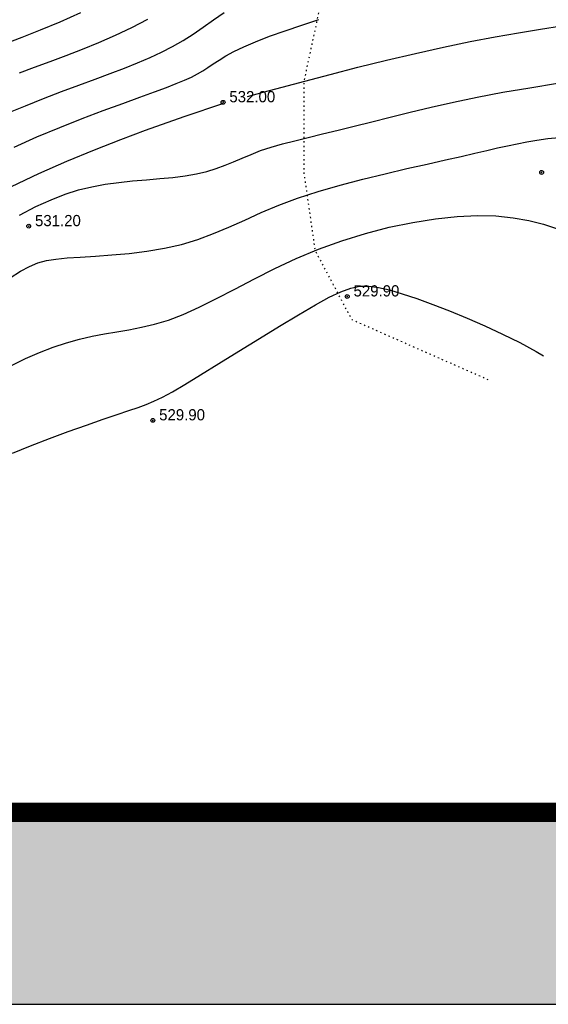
# Model space of a CAD drawing. Extents: x 0 to 363660, y 0 to 4201329.
# Tile 77 of 256: x 360553 to 360594, y 4200194 to 4200271. Entities that reach past the tile are written whole.
import ezdxf

# ---------------------------------------------------------------- set-up
doc = ezdxf.new("R2010")
doc.units = 0
doc.header["$LTSCALE"] = 0.5
doc.header["$MEASUREMENT"] = 0
doc.header["$PDMODE"] = 32
doc.header["$PDSIZE"] = 0.3
doc.linetypes.add('CONTI', pattern=[0])
doc.linetypes.add('Контура низ откосов  Штриховая 0.1-0.5 - - - - - - -', pattern=[0.6, 0.1, -0.5])
for name, color, linetype in [('(004) Точки рельефа', 7, 'Continuous'), ('(034) Формы рельефа', 32, 'Continuous'), ('GORIZDEFAULT', 32, 'CONTI'), ('PI_TTDEFAULT', 5, 'CONTI'), ('ХХХ автодор (К)', 7, 'ИК_Водопровод -------в--------'), ('ХХХ оформление', 7, 'ИК_Водопровод -------в--------')]:
    doc.layers.add(name, color=color, linetype=linetype)
doc.layers.add('(032) Горизонтали утолщенные', color=32, linetype='Continuous', lineweight=30)
doc.layers.add('.', color=7, linetype='Continuous', lineweight=15)
doc.styles.add('D-431', font='d431.ttf')
doc.styles.get("Standard").update_dxf_attribs({"font": 'times.ttf'})
doc.linetypes.add('ИК_Водопровод -------в--------', pattern='A,9,-0.6,["В",Standard,S=1.2,R=0,X=0,Y=-0.6],-1.2', length=10.8)

# ---------------------------------------------------------------- blocks, each defined once
blk = doc.blocks.new('gergrgrre')
at = {"layer": '(032) Горизонтали утолщенные', "color": 32}
for points in [[(360551.4, 4200268.95, 534), (360552.7, 4200269.45, 534), (360554.14, 4200270.01, 534), (360555.68, 4200270.65, 534), (360557.29, 4200271.36, 534)], [(360570.3, 4200264.8, 532), (360571.52, 4200265.14, 532), (360573, 4200265.54, 532), (360574.77, 4200266.01, 532), (360576.76, 4200266.54, 532), (360578.91, 4200267.09, 532), (360581.15, 4200267.65, 532), (360583.4, 4200268.18, 532), (360585.59, 4200268.67, 532), (360587.67, 4200269.1, 532), (360589.62, 4200269.47, 532), (360591.45, 4200269.79, 532), (360593.17, 4200270.07, 532), (360594.79, 4200270.33, 532)], [(360551.88, 4200257.78, 532), (360554.02, 4200258.8, 532), (360556.2, 4200259.76, 532), (360558.35, 4200260.65, 532), (360560.42, 4200261.46, 532), (360562.33, 4200262.18, 532), (360564.03, 4200262.79, 532), (360565.43, 4200263.28, 532), (360568.37, 4200264.26, 532), (360568.39, 4200264.27, 532)], [(360551.96, 4200236.95, 530), (360553.36, 4200237.51, 530), (360554.83, 4200238.08, 530), (360556.3, 4200238.63, 530), (360557.72, 4200239.14, 530), (360559.02, 4200239.6, 530), (360560.13, 4200239.98, 530), (360561.03, 4200240.27, 530), (360561.76, 4200240.52, 530), (360562.39, 4200240.75, 530), (360562.99, 4200241, 530), (360563.65, 4200241.32, 530), (360564.43, 4200241.75, 530), (360565.41, 4200242.32, 530), (360566.64, 4200243.07, 530), (360568.07, 4200243.95, 530), (360569.62, 4200244.91, 530), (360571.22, 4200245.9, 530), (360572.79, 4200246.87, 530), (360574.28, 4200247.76, 530), (360575.59, 4200248.53, 530), (360576.68, 4200249.13, 530), (360577.58, 4200249.56, 530), (360578.36, 4200249.85, 530), (360579.07, 4200249.99, 530), (360579.77, 4200250, 530), (360580.52, 4200249.9, 530), (360581.37, 4200249.7, 530), (360582.37, 4200249.4, 530), (360583.51, 4200249.02, 530), (360584.75, 4200248.57, 530), (360586.07, 4200248.06, 530), (360587.43, 4200247.5, 530), (360588.82, 4200246.89, 530), (360590.2, 4200246.25, 530), (360591.54, 4200245.58, 530), (360592.83, 4200244.89, 530), (360593.385, 4200244.562, 530)]]:
    blk.add_polyline3d(points, dxfattribs=at)
at = {"layer": '(034) Формы рельефа', "linetype": 'Контура низ откосов  Штриховая 0.1-0.5 - - - - - - -', "flags": 128}
blk.add_lwpolyline([(360589.088, 4200242.668), (360587.705, 4200243.278), (360578.456, 4200247.357), (360575.587, 4200252.782), (360574.721, 4200258.835), (360574.721, 4200265.997), (360578.755, 4200284.89), (360581.481, 4200304.656), (360579.37, 4200314.08), (360561.764, 4200357.786), (360556.279, 4200377.887), (360546.62, 4200399.62), (360536.38, 4200418.02), (360522.245, 4200430.06), (360515.173, 4200439.574), (360507.418, 4200450.007), (360505.582, 4200463.114), (360503.866, 4200475.374), (360498.116, 4200494.428), (360500.15, 4200507.7), (360499.18, 4200521.099), (360498.99, 4200540.38), (360504.242, 4200575.103), (360507.086, 4200605.662), (360505.315, 4200629.074), (360505.686, 4200646.206), (360502.28, 4200658.391), (360491.452, 4200684.326), (360483.224, 4200696.605), (360475.279, 4200704.884), (360460.273, 4200717.366), (360452.09, 4200727.191), (360440.499, 4200743.83), (360425.985, 4200757.822), (360416.473, 4200771.221), (360410.648, 4200787.414), (360404.398, 4200804.789), (360396.966, 4200820.326), (360395.32, 4200831.87), (360395.32, 4200844.595), (360396.661, 4200858.25), (360395.36, 4200875.434), (360394.837, 4200885.743), (360390.271, 4200903.813), (360386.636, 4200912.941), (360386.642, 4200930.777), (360385.427, 4200942.172), (360379.16, 4200953.324), (360362.03, 4200962.62)], dxfattribs=at)
at = {"layer": 'GORIZDEFAULT', "color": 32}
for points in [[(360552.08, 4200260.85, 532.5), (360553.86, 4200261.65, 532.5), (360555.65, 4200262.39, 532.5), (360557.39, 4200263.08, 532.5), (360559.04, 4200263.71, 532.5), (360560.56, 4200264.27, 532.5), (360561.9, 4200264.76, 532.5), (360563.03, 4200265.17, 532.5), (360563.97, 4200265.52, 532.5), (360564.74, 4200265.82, 532.5), (360565.38, 4200266.09, 532.5), (360565.92, 4200266.33, 532.5), (360566.39, 4200266.57, 532.5), (360566.8, 4200266.81, 532.5), (360567.21, 4200267.07, 532.5), (360567.62, 4200267.35, 532.5), (360568.08, 4200267.65, 532.5), (360568.61, 4200267.98, 532.5), (360569.24, 4200268.32, 532.5), (360570, 4200268.7, 532.5), (360570.91, 4200269.09, 532.5), (360572, 4200269.52, 532.5), (360573.23, 4200269.95, 532.5), (360574.53, 4200270.39, 532.5), (360575.87, 4200270.82, 532.5)], [(360552.51, 4200266.66, 533.5), (360553.68, 4200267.1, 533.5), (360554.9, 4200267.55, 533.5), (360556.14, 4200268.02, 533.5), (360557.42, 4200268.52, 533.5), (360558.7, 4200269.04, 533.5), (360559.99, 4200269.6, 533.5), (360561.26, 4200270.2, 533.5), (360562.51, 4200270.85, 533.5)], [(360552.51, 4200266.66, 533.5), (360553.68, 4200267.1, 533.5), (360554.9, 4200267.55, 533.5), (360556.14, 4200268.02, 533.5), (360557.42, 4200268.52, 533.5), (360558.7, 4200269.04, 533.5), (360559.99, 4200269.6, 533.5), (360561.26, 4200270.2, 533.5), (360562.51, 4200270.85, 533.5)], [(360552.5, 4200255.54, 531.5), (360553.78, 4200256.21, 531.5), (360554.96, 4200256.75, 531.5), (360556.06, 4200257.17, 531.5), (360557.11, 4200257.51, 531.5), (360558.15, 4200257.76, 531.5), (360559.19, 4200257.95, 531.5), (360560.25, 4200258.1, 531.5), (360561.33, 4200258.21, 531.5), (360562.41, 4200258.31, 531.5), (360563.46, 4200258.4, 531.5), (360564.48, 4200258.49, 531.5), (360565.44, 4200258.61, 531.5), (360566.32, 4200258.76, 531.5), (360567.12, 4200258.95, 531.5), (360567.86, 4200259.18, 531.5), (360568.54, 4200259.44, 531.5), (360569.21, 4200259.71, 531.5), (360569.88, 4200260, 531.5), (360570.58, 4200260.29, 531.5), (360571.32, 4200260.58, 531.5), (360572.14, 4200260.85, 531.5), (360573.03, 4200261.11, 531.5), (360574, 4200261.36, 531.5), (360575.04, 4200261.62, 531.5), (360576.16, 4200261.89, 531.5), (360577.36, 4200262.18, 531.5), (360578.63, 4200262.5, 531.5), (360579.99, 4200262.84, 531.5), (360581.44, 4200263.2, 531.5), (360582.98, 4200263.58, 531.5), (360584.62, 4200263.97, 531.5), (360586.37, 4200264.37, 531.5), (360588.23, 4200264.76, 531.5), (360590.22, 4200265.14, 531.5), (360592.32, 4200265.5, 531.5), (360594.49, 4200265.84, 531.5)], [(360551.55, 4200263.5, 533), (360552.96, 4200264.09, 533), (360554.38, 4200264.65, 533), (360555.77, 4200265.19, 533), (360557.12, 4200265.69, 533), (360558.4, 4200266.16, 533), (360559.59, 4200266.6, 533), (360560.69, 4200267.02, 533), (360561.72, 4200267.43, 533), (360562.69, 4200267.85, 533), (360563.59, 4200268.27, 533), (360564.45, 4200268.71, 533), (360565.27, 4200269.18, 533), (360566.06, 4200269.69, 533), (360566.84, 4200270.23, 533), (360567.63, 4200270.8, 533), (360568.47, 4200271.38, 533)], [(360551.78, 4200250.64, 531), (360552.57, 4200251.16, 531), (360553.27, 4200251.54, 531), (360553.93, 4200251.81, 531), (360554.6, 4200251.99, 531), (360555.34, 4200252.11, 531), (360556.21, 4200252.2, 531), (360557.24, 4200252.27, 531), (360558.42, 4200252.34, 531), (360559.7, 4200252.43, 531), (360561.05, 4200252.55, 531), (360562.43, 4200252.72, 531), (360563.81, 4200252.95, 531), (360565.14, 4200253.25, 531), (360566.42, 4200253.64, 531), (360567.64, 4200254.1, 531), (360568.85, 4200254.61, 531), (360570.08, 4200255.16, 531), (360571.36, 4200255.74, 531), (360572.73, 4200256.31, 531), (360574.21, 4200256.87, 531), (360575.82, 4200257.4, 531), (360577.53, 4200257.89, 531), (360579.29, 4200258.36, 531), (360581.04, 4200258.78, 531), (360582.73, 4200259.18, 531), (360584.32, 4200259.53, 531), (360585.75, 4200259.85, 531), (360586.98, 4200260.13, 531), (360588.05, 4200260.38, 531), (360588.98, 4200260.6, 531), (360589.81, 4200260.79, 531), (360590.58, 4200260.96, 531), (360591.33, 4200261.12, 531), (360592.09, 4200261.27, 531), (360592.89, 4200261.4, 531), (360593.74, 4200261.52, 531), (360594.63, 4200261.6, 531)], [(360551.87, 4200243.79, 530.5), (360552.97, 4200244.34, 530.5), (360554.05, 4200244.81, 530.5), (360555.12, 4200245.22, 530.5), (360556.16, 4200245.57, 530.5), (360557.18, 4200245.85, 530.5), (360558.17, 4200246.09, 530.5), (360559.14, 4200246.27, 530.5), (360560.09, 4200246.43, 530.5), (360561.04, 4200246.59, 530.5), (360562.02, 4200246.78, 530.5), (360563.04, 4200247.02, 530.5), (360564.12, 4200247.35, 530.5), (360565.28, 4200247.79, 530.5), (360566.53, 4200248.35, 530.5), (360567.88, 4200249.03, 530.5), (360569.31, 4200249.77, 530.5), (360570.83, 4200250.57, 530.5), (360572.42, 4200251.37, 530.5), (360574.1, 4200252.15, 530.5), (360575.84, 4200252.89, 530.5), (360577.65, 4200253.54, 530.5), (360579.5, 4200254.11, 530.5), (360581.36, 4200254.59, 530.5), (360583.19, 4200254.98, 530.5), (360584.97, 4200255.26, 530.5), (360586.66, 4200255.44, 530.5), (360588.24, 4200255.51, 530.5), (360589.69, 4200255.48, 530.5), (360591.02, 4200255.34, 530.5), (360592.24, 4200255.12, 530.5), (360593.4, 4200254.83, 530.5), (360594.5, 4200254.48, 530.5)]]:
    blk.add_polyline3d(points, dxfattribs=at)
at = {"layer": 'PI_TTDEFAULT', "color": 5}
for p in [(360568.39, 4200264.36, 532), (360593.25, 4200258.88, 530.7), (360553.22, 4200254.68, 531.2), (360578.08, 4200249.19, 529.9), (360562.91, 4200239.51, 529.9)]:
    blk.add_point(p, dxfattribs=at)
at = {"layer": '(004) Точки рельефа', "style": 'D-431'}
for s, p in [('532.00', (360568.88, 4200264.36)), ('531.20', (360553.71, 4200254.68)), ('529.90', (360578.57, 4200249.19)), ('529.90', (360563.4, 4200239.51))]:
    blk.add_text(s, height=0.875, dxfattribs=at).set_placement(p)

msp = doc.modelspace()

# ---------------------------------------------------------------- hatches: boundary and pattern name
at = {"layer": '.', "ltscale": 0.149071}
h = msp.add_hatch(color=256, dxfattribs=at)
h.dxf.hatch_style = 1
h.set_gradient(color1=(255, 255, 255), tint=1)
h.paths.add_polyline_path([(359890.241, 4200193.891), (361190.241, 4200193.891), (361190.241, 4201328.891), (359890.241, 4201328.891)])
h.paths.add_polyline_path([(359905.241, 4201313.891), (361175.241, 4201313.891), (361175.241, 4200208.891), (359905.241, 4200208.891)], flags=16)

# ---------------------------------------------------------------- linework, layer by layer
at = {"layer": 'ХХХ автодор (К)', "linetype": 'ByBlock', "ltscale": 2, "elevation": 533.015}
msp.add_lwpolyline([(359890.241, 4200193.891), (361190.241, 4200193.891), (361190.241, 4201328.891), (359890.241, 4201328.891)], close=True, dxfattribs=at)
msp.add_lwpolyline([(359890.241, 4200193.891), (361190.241, 4200193.891), (361190.241, 4201328.891), (359890.241, 4201328.891)], close=True, dxfattribs=at)
at = {"layer": 'ХХХ оформление', "color": 12, "linetype": 'ByBlock', "ltscale": 1000, "const_width": 1.5, "elevation": 533.015}
msp.add_lwpolyline([(359905.241, 4200208.891), (361175.241, 4200208.891), (361175.241, 4201313.891), (359905.241, 4201313.891)], close=True, dxfattribs=at)
msp.add_lwpolyline([(359905.241, 4200208.891), (361175.241, 4200208.891), (361175.241, 4201313.891), (359905.241, 4201313.891)], close=True, dxfattribs=at)

# ---------------------------------------------------------------- block references
at = {"linetype": 'Continuous'}
msp.add_blockref('gergrgrre', (0, 0), dxfattribs=at)

doc.saveas('drawing.dxf')
